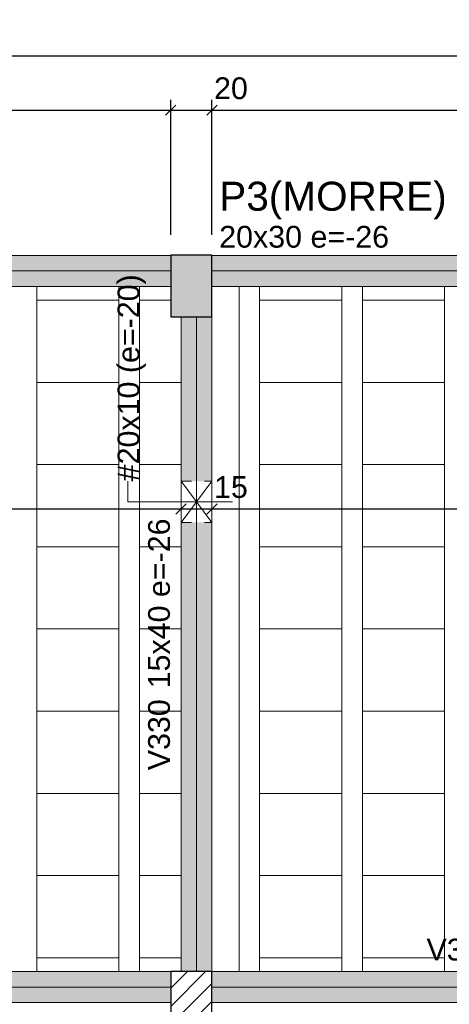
# Model space of a CAD drawing. Header units: millimetres. Extents: x 0 to 119, y 0 to 84.
# Tile 18 of 38: x 33.49 to 37.67, y 61.15 to 70.73. Entities that reach past the tile are written whole.
import ezdxf

# ---------------------------------------------------------------- set-up
doc = ezdxf.new("R2010")
doc.units = ezdxf.units.MM
doc.header["$MEASUREMENT"] = 0
doc.linetypes.add('DOT', pattern=[0.635, 0, -0.635])
doc.linetypes.add('NULL', pattern=[0])
doc.layers.get('0').update_dxf_attribs({"lineweight": 18})
for name, color, linetype, lineweight in [('FO-Aberturas', 7, 'Continuous', 5), ('FO-Cotas', 5, 'Continuous', 5), ('FO-Eixos', 5, 'Continuous', 5), ('FO-Hachura pilar que morre', 106, 'Continuous', 5), ('FO-Hachura pilar que passa', 19, 'Continuous', 5), ('FO-Hachura viga', 43, 'Continuous', 5), ('FO-Hachuras das lajes', 1, 'Continuous', 20), ('FO-Pilares', 4, 'Continuous', 30), ('FO-Textos das vigas', 7, 'Continuous', 5), ('FO-Textos dos pilares', 7, 'Continuous', 5), ('FO-Vigas', 1, 'Continuous', 20)]:
    doc.layers.add(name, color=color, linetype=linetype, lineweight=lineweight)
doc.styles.add('Arial', font='txt')
doc.dimstyles.new('UM_50.000000', dxfattribs={"dimtxt": 0.18, "dimasz": 0.1, "dimexe": 0.1, "dimexo": 0.2, "dimgap": 0, "dimtad": 1, "dimtih": 1, "dimtoh": 1, "dimdec": 1, "dimlfac": 50, "dimzin": 0, "dimdsep": 46, "dimtxsty": 'Standard', "dimcen": 0.09, "dimdle": 0.1, "dimadec": 1, "dimazin": 2, "dimtfac": 1, "dimtdec": 4, "dimtofl": 0, "dimtmove": 0, "dimatfit": 3, "dimfxl": 1, "dimtolj": 1, "dimarcsym": 0})

# ---------------------------------------------------------------- blocks, each defined once
blk = doc.blocks.new('_Oblique')
at = {"color": 0, "linetype": 'ByBlock', "lineweight": -2}
blk.add_line((-0.5, -0.5), (0.5, 0.5), dxfattribs=at)
blk = doc.blocks.new('*D10')
at = {"layer": 'Defpoints', "color": 0}
for p in [(34.9636, 69.848), (28.1536, 68.436), (34.9636, 68.436)]:
    blk.add_point(p, dxfattribs=at)
at = {"layer": 'FO-Cotas', "color": 0, "lineweight": -2}
for p, q in [((28.1536, 68.636), (28.1536, 69.948)), ((34.9636, 68.636), (34.9636, 69.948)), ((28.0536, 69.848), (35.0636, 69.848))]:
    blk.add_line(p, q, dxfattribs=at)
at = {"layer": 'FO-Cotas', "color": 0, "lineweight": -2, "xscale": 0.1, "yscale": 0.1, "zscale": 0.1, "rotation": 180}
blk.add_blockref('_Oblique', (28.1536, 69.848), dxfattribs=at)
at = {"layer": 'FO-Cotas', "color": 0, "lineweight": -2, "xscale": 0.1, "yscale": 0.1, "zscale": 0.1}
blk.add_blockref('_Oblique', (34.9636, 69.848), dxfattribs=at)
at = {"layer": 'FO-Cotas', "color": 7, "insert": (31.5586, 70.0598), "char_height": 0.2118, "attachment_point": 5, "rotation": 0.00573, "style": 'Arial'}
blk.add_mtext('\\A1;340.5', dxfattribs=at)
blk = doc.blocks.new('*D11')
at = {"layer": 'Defpoints', "color": 0}
for p in [(35.3636, 69.848), (34.9636, 68.436), (35.3636, 68.436)]:
    blk.add_point(p, dxfattribs=at)
at = {"layer": 'FO-Cotas', "color": 0, "lineweight": -2}
for p, q in [((34.9636, 68.636), (34.9636, 69.948)), ((35.3636, 68.636), (35.3636, 69.948)), ((34.8636, 69.848), (35.4636, 69.848))]:
    blk.add_line(p, q, dxfattribs=at)
at = {"layer": 'FO-Cotas', "color": 0, "lineweight": -2, "xscale": 0.1, "yscale": 0.1, "zscale": 0.1, "rotation": 180}
blk.add_blockref('_Oblique', (34.9636, 69.848), dxfattribs=at)
at = {"layer": 'FO-Cotas', "color": 0, "lineweight": -2, "xscale": 0.1, "yscale": 0.1, "zscale": 0.1}
blk.add_blockref('_Oblique', (35.3636, 69.848), dxfattribs=at)
at = {"layer": 'FO-Cotas', "color": 7, "insert": (35.5489, 70.0598), "char_height": 0.2118, "attachment_point": 5, "rotation": 0.00573, "style": 'Arial'}
blk.add_mtext('\\A1;20', dxfattribs=at)
blk = doc.blocks.new('*D12')
at = {"layer": 'Defpoints', "color": 0}
for p in [(41.9926, 69.848), (35.3636, 68.436), (41.9926, 68.436)]:
    blk.add_point(p, dxfattribs=at)
at = {"layer": 'FO-Cotas', "color": 0, "lineweight": -2}
for p, q in [((35.3636, 68.636), (35.3636, 69.948)), ((41.9926, 68.636), (41.9926, 69.948)), ((35.2636, 69.848), (42.0926, 69.848))]:
    blk.add_line(p, q, dxfattribs=at)
at = {"layer": 'FO-Cotas', "color": 0, "lineweight": -2, "xscale": 0.1, "yscale": 0.1, "zscale": 0.1, "rotation": 180}
blk.add_blockref('_Oblique', (35.3636, 69.848), dxfattribs=at)
at = {"layer": 'FO-Cotas', "color": 0, "lineweight": -2, "xscale": 0.1, "yscale": 0.1, "zscale": 0.1}
blk.add_blockref('_Oblique', (41.9926, 69.848), dxfattribs=at)
at = {"layer": 'FO-Cotas', "color": 7, "insert": (38.6781, 70.0598), "char_height": 0.2118, "attachment_point": 5, "rotation": 0.00573, "style": 'Arial'}
blk.add_mtext('\\A1;331.5', dxfattribs=at)
blk = doc.blocks.new('*D32')
at = {"layer": 'Defpoints', "color": 0}
for p in [(49.4502, 70.3775), (49.4502, 68.4332), (15.3102, 60.175)]:
    blk.add_point(p, dxfattribs=at)
at = {"layer": 'FO-Cotas', "color": 0, "lineweight": -2}
for p, q in [((15.3102, 60.375), (15.3102, 70.4775)), ((49.4502, 68.6332), (49.4502, 70.4775)), ((15.2102, 70.3775), (49.5502, 70.3775))]:
    blk.add_line(p, q, dxfattribs=at)
at = {"layer": 'FO-Cotas', "color": 0, "lineweight": -2, "xscale": 0.1, "yscale": 0.1, "zscale": 0.1, "rotation": 180}
blk.add_blockref('_Oblique', (15.3102, 70.3775), dxfattribs=at)
at = {"layer": 'FO-Cotas', "color": 0, "lineweight": -2, "xscale": 0.1, "yscale": 0.1, "zscale": 0.1}
blk.add_blockref('_Oblique', (49.4502, 70.3775), dxfattribs=at)
at = {"layer": 'FO-Cotas', "color": 7, "insert": (32.3802, 70.5893), "char_height": 0.2118, "attachment_point": 5, "rotation": 0.00573, "style": 'Arial'}
blk.add_mtext('\\A1;1707', dxfattribs=at)
blk = doc.blocks.new('*D137')
at = {"layer": 'Defpoints', "color": 0}
for p in [(28.0536, 65.9672), (35.0636, 65.9672), (35.0636, 65.9672)]:
    blk.add_point(p, dxfattribs=at)
at = {"layer": 'FO-Cotas', "color": 0, "lineweight": -2}
blk.add_line((27.9536, 65.9672), (35.1636, 65.9672), dxfattribs=at)
at = {"layer": 'FO-Cotas', "color": 0, "lineweight": -2, "xscale": 0.1, "yscale": 0.1, "zscale": 0.1, "rotation": 180}
blk.add_blockref('_Oblique', (28.0536, 65.9672), dxfattribs=at)
at = {"layer": 'FO-Cotas', "color": 0, "lineweight": -2, "xscale": 0.1, "yscale": 0.1, "zscale": 0.1}
blk.add_blockref('_Oblique', (35.0636, 65.9672), dxfattribs=at)
at = {"layer": 'FO-Cotas', "color": 7, "insert": (31.5586, 66.179), "char_height": 0.2118, "attachment_point": 5, "rotation": 0.00573, "style": 'Arial'}
blk.add_mtext('\\A1;350.5', dxfattribs=at)
blk = doc.blocks.new('*D138')
at = {"layer": 'Defpoints', "color": 0}
for p in [(35.0636, 65.9672), (35.3636, 65.9672), (35.3636, 65.9672)]:
    blk.add_point(p, dxfattribs=at)
at = {"layer": 'FO-Cotas', "color": 0, "lineweight": -2}
blk.add_line((34.9636, 65.9672), (35.4636, 65.9672), dxfattribs=at)
at = {"layer": 'FO-Cotas', "color": 0, "lineweight": -2, "xscale": 0.1, "yscale": 0.1, "zscale": 0.1, "rotation": 180}
blk.add_blockref('_Oblique', (35.0636, 65.9672), dxfattribs=at)
at = {"layer": 'FO-Cotas', "color": 0, "lineweight": -2, "xscale": 0.1, "yscale": 0.1, "zscale": 0.1}
blk.add_blockref('_Oblique', (35.3636, 65.9672), dxfattribs=at)
at = {"layer": 'FO-Cotas', "color": 7, "insert": (35.5489, 66.179), "char_height": 0.2118, "attachment_point": 5, "rotation": 0.00573, "style": 'Arial'}
blk.add_mtext('\\A1;15', dxfattribs=at)
blk = doc.blocks.new('*D139')
at = {"layer": 'Defpoints', "color": 0}
for p in [(35.3636, 65.9672), (42.0926, 65.9672), (42.0926, 65.9672)]:
    blk.add_point(p, dxfattribs=at)
at = {"layer": 'FO-Cotas', "color": 0, "lineweight": -2}
blk.add_line((35.2636, 65.9672), (42.1926, 65.9672), dxfattribs=at)
at = {"layer": 'FO-Cotas', "color": 0, "lineweight": -2, "xscale": 0.1, "yscale": 0.1, "zscale": 0.1, "rotation": 180}
blk.add_blockref('_Oblique', (35.3636, 65.9672), dxfattribs=at)
at = {"layer": 'FO-Cotas', "color": 0, "lineweight": -2, "xscale": 0.1, "yscale": 0.1, "zscale": 0.1}
blk.add_blockref('_Oblique', (42.0926, 65.9672), dxfattribs=at)
at = {"layer": 'FO-Cotas', "color": 7, "insert": (38.7281, 66.179), "char_height": 0.2118, "attachment_point": 5, "rotation": 0.00573, "style": 'Arial'}
blk.add_mtext('\\A1;336.5', dxfattribs=at)

msp = doc.modelspace()

# ---------------------------------------------------------------- hatches: boundary and pattern name
at = {"layer": 'FO-Hachura pilar que morre', "linetype": 'Continuous'}
msp.add_hatch(color=106, dxfattribs=at).paths.add_polyline_path([(34.9636, 67.836), (35.1636, 67.836), (35.3636, 67.836), (35.3636, 68.136), (35.3636, 68.436), (35.1636, 68.436), (34.9636, 68.436), (34.9636, 68.136)])
at = {"layer": 'FO-Hachura pilar que passa', "linetype": 'Continuous'}
h = msp.add_hatch(dxfattribs=at)
h.set_pattern_fill('ANSI31', color=19, style=0)
h.paths.add_polyline_path([(34.9636, 60.8644), (35.1636, 60.8644), (35.3636, 60.8644), (35.3636, 61.1644), (35.3636, 61.4644), (35.1636, 61.4644), (34.9636, 61.4644), (34.9636, 61.1644)])
at = {"layer": 'FO-Hachura viga', "linetype": 'Continuous'}
for points in [[(34.9638, 68.4332), (34.9638, 68.4332), (32.1038, 68.4332), (32.1038, 68.1332), (34.9638, 68.1332), (34.9638, 68.4332)], [(41.9926, 68.4332), (41.9926, 68.4332), (35.3638, 68.4332), (35.3638, 68.1332), (41.9926, 68.1332), (41.9926, 68.4332)], [(35.3638, 67.836), (35.3638, 67.836), (35.0638, 67.836), (35.0638, 66.236), (35.3638, 66.236), (35.3638, 67.836)], [(35.3636, 65.836), (35.3636, 65.836), (35.0638, 65.836), (35.0638, 61.4644), (35.3636, 61.4644), (35.3636, 65.836)], [(34.9638, 61.4644), (34.9638, 61.4644), (28.1538, 61.4644), (28.1538, 61.1644), (34.9638, 61.1644), (34.9638, 61.4644)], [(41.9926, 61.4644), (41.9926, 61.4644), (35.3638, 61.4644), (35.3638, 61.1644), (41.9926, 61.1644), (41.9926, 61.4644)]]:
    msp.add_hatch(color=43, dxfattribs=at).paths.add_polyline_path(points)

# ---------------------------------------------------------------- linework, layer by layer
at = {"layer": 'FO-Aberturas'}
for p, q in [((34.5456, 66.0362), (34.5456, 66.2362)), ((35.0636, 66.236), (35.2136, 66.036)), ((35.3636, 66.236), (35.2136, 66.036)), ((34.8636, 66.0362), (34.5456, 66.0362)), ((35.2136, 66.036), (34.8636, 66.036)), ((35.0636, 65.836), (35.2136, 66.036)), ((35.2136, 66.036), (35.5636, 66.036)), ((35.3636, 65.836), (35.2136, 66.036))]:
    msp.add_line(p, q, dxfattribs=at)
at = {"layer": 'FO-Eixos'}
for p, q in [((32.1036, 68.2832), (34.9636, 68.2832)), ((35.3636, 68.2832), (41.9926, 68.2832)), ((35.2136, 66.036), (35.2136, 67.836)), ((35.2136, 61.4644), (35.2136, 66.036)), ((28.1536, 61.3144), (34.9636, 61.3144)), ((35.3636, 61.3144), (41.9926, 61.3144))]:
    msp.add_line(p, q, dxfattribs=at)
for points in [[(34.4586, 67.1992), (34.4586, 67.9992), (33.6586, 67.9992), (33.6586, 67.1992), (34.4586, 67.1992)], [(36.6276, 67.1992), (36.6276, 67.9992), (35.8276, 67.9992), (35.8276, 67.1992), (36.6276, 67.1992)], [(37.6276, 67.1992), (37.6276, 67.9992), (36.8286, 67.9992), (36.8286, 67.1992), (37.6276, 67.1992)], [(34.4586, 66.3992), (34.4586, 67.1992), (33.6586, 67.1992), (33.6586, 66.3992), (34.4586, 66.3992)], [(36.6276, 66.3992), (36.6276, 67.1992), (35.8276, 67.1992), (35.8276, 66.3992), (36.6276, 66.3992)], [(37.6276, 66.3992), (37.6276, 67.1992), (36.8286, 67.1992), (36.8286, 66.3992), (37.6276, 66.3992)], [(34.4586, 65.5992), (34.4586, 66.3992), (33.6586, 66.3992), (33.6586, 65.5992), (34.4586, 65.5992)], [(36.6276, 65.5992), (36.6276, 66.3992), (35.8276, 66.3992), (35.8276, 65.5992), (36.6276, 65.5992)], [(37.6276, 65.5992), (37.6276, 66.3992), (36.8286, 66.3992), (36.8286, 65.5992), (37.6276, 65.5992)], [(34.4586, 64.7992), (34.4586, 65.5992), (33.6586, 65.5992), (33.6586, 64.7992), (34.4586, 64.7992)], [(36.6276, 64.7992), (36.6276, 65.5992), (35.8276, 65.5992), (35.8276, 64.7992), (36.6276, 64.7992)], [(37.6276, 64.7992), (37.6276, 65.5992), (36.8286, 65.5992), (36.8286, 64.7992), (37.6276, 64.7992)], [(34.4586, 63.9992), (34.4586, 64.7992), (33.6586, 64.7992), (33.6586, 63.9992), (34.4586, 63.9992)], [(36.6276, 63.9992), (36.6276, 64.7992), (35.8276, 64.7992), (35.8276, 63.9992), (36.6276, 63.9992)], [(37.6276, 63.9992), (37.6276, 64.7992), (36.8286, 64.7992), (36.8286, 63.9992), (37.6276, 63.9992)], [(34.4586, 63.1992), (34.4586, 63.9992), (33.6586, 63.9992), (33.6586, 63.1992), (34.4586, 63.1992)], [(36.6276, 63.1992), (36.6276, 63.9992), (35.8276, 63.9992), (35.8276, 63.1992), (36.6276, 63.1992)], [(37.6276, 63.1992), (37.6276, 63.9992), (36.8286, 63.9992), (36.8286, 63.1992), (37.6276, 63.1992)], [(34.4586, 62.3992), (34.4586, 63.1992), (33.6586, 63.1992), (33.6586, 62.3992), (34.4586, 62.3992)], [(36.6276, 62.3992), (36.6276, 63.1992), (35.8276, 63.1992), (35.8276, 62.3992), (36.6276, 62.3992)], [(37.6276, 62.3992), (37.6276, 63.1992), (36.8286, 63.1992), (36.8286, 62.3992), (37.6276, 62.3992)], [(34.4586, 61.5992), (34.4586, 62.3992), (33.6586, 62.3992), (33.6586, 61.5992), (34.4586, 61.5992)], [(36.6276, 61.5992), (36.6276, 62.3992), (35.8276, 62.3992), (35.8276, 61.5992), (36.6276, 61.5992)], [(37.6276, 61.5992), (37.6276, 62.3992), (36.8286, 62.3992), (36.8286, 61.5992), (37.6276, 61.5992)]]:
    msp.add_lwpolyline(points, close=True, dxfattribs=at)
for points in [[(34.9636, 67.9992), (34.6586, 67.9992), (34.6586, 67.1992), (35.0636, 67.1992)], [(35.0636, 67.1992), (34.6586, 67.1992), (34.6586, 66.3992), (35.0636, 66.3992)], [(35.0636, 66.3992), (34.6586, 66.3992), (34.6586, 65.5992), (35.0636, 65.5992)], [(35.0636, 65.5992), (34.6586, 65.5992), (34.6586, 64.7992), (35.0636, 64.7992)], [(35.0636, 64.7992), (34.6586, 64.7992), (34.6586, 63.9992), (35.0636, 63.9992)], [(35.0636, 63.9992), (34.6586, 63.9992), (34.6586, 63.1992), (35.0636, 63.1992)], [(35.0636, 63.1992), (34.6586, 63.1992), (34.6586, 62.3992), (35.0636, 62.3992)], [(35.0636, 62.3992), (34.6586, 62.3992), (34.6586, 61.5992), (35.0636, 61.5992)]]:
    msp.add_lwpolyline(points, dxfattribs=at)
at = {"layer": 'FO-Hachuras das lajes'}
for p, q in [((33.6586, 67.8362), (33.6586, 68.1332)), ((34.4586, 67.8362), (34.4586, 68.1332)), ((34.6586, 67.8362), (34.6586, 68.1332)), ((35.6276, 67.8362), (35.6276, 68.1332)), ((35.8276, 67.8362), (35.8276, 68.1332)), ((36.6276, 67.8362), (36.6276, 68.1332)), ((36.8286, 67.8362), (36.8286, 68.1332)), ((37.6276, 67.8362), (37.6276, 68.1332)), ((33.6586, 61.4642), (33.6586, 67.8362)), ((34.4586, 61.4642), (34.4586, 67.8362)), ((34.6586, 61.4642), (34.6586, 67.8362)), ((35.6276, 61.4642), (35.6276, 67.8362)), ((35.8276, 61.4642), (35.8276, 67.8362)), ((36.6276, 61.4642), (36.6276, 67.8362)), ((36.8286, 61.4642), (36.8286, 67.8362)), ((37.6276, 61.4642), (37.6276, 67.8362))]:
    msp.add_line(p, q, dxfattribs=at)
at = {"layer": 'FO-Pilares'}
for points in [[(34.9636, 67.836), (35.1636, 67.836), (35.3636, 67.836), (35.3636, 68.136), (35.3636, 68.436), (35.1636, 68.436), (34.9636, 68.436), (34.9636, 68.136), (34.9636, 67.836)], [(34.9636, 60.8644), (35.1636, 60.8644), (35.3636, 60.8644), (35.3636, 61.1644), (35.3636, 61.4644), (35.1636, 61.4644), (34.9636, 61.4644), (34.9636, 61.1644), (34.9636, 60.8644)]]:
    msp.add_lwpolyline(points, close=True, dxfattribs=at)
at = {"layer": 'FO-Vigas'}
for p, q in [((32.1036, 68.4332), (34.9636, 68.4332)), ((35.3636, 68.4332), (41.9926, 68.4332)), ((32.1036, 68.1332), (34.9636, 68.1332)), ((35.3636, 68.1332), (41.9926, 68.1332)), ((35.0636, 66.036), (35.0636, 67.836)), ((35.3636, 66.036), (35.3636, 67.836)), ((35.0636, 61.4644), (35.0636, 66.036)), ((35.3636, 61.4644), (35.3636, 66.036)), ((28.1536, 61.4644), (34.9636, 61.4644)), ((35.3636, 61.4644), (41.9926, 61.4644)), ((28.1536, 61.1644), (34.9636, 61.1644)), ((35.3636, 61.1644), (41.9926, 61.1644))]:
    msp.add_line(p, q, dxfattribs=at)
at = {"layer": 'FO-Vigas', "linetype": 'DOT', "ltscale": 0.2}
for p, q in [((35.0636, 66.236), (35.3636, 66.236)), ((35.0636, 65.836), (35.3636, 65.836))]:
    msp.add_line(p, q, dxfattribs=at)

# ---------------------------------------------------------------- texts
at = {"layer": 'FO-Textos das vigas', "linetype": 'NULL', "char_height": 0.2118, "rotation": 90.00021, "line_spacing_factor": 0.798, "style": 'Arial'}
for s, insert, width, attachment_point in [('#20x10 (e=-20)', (34.7216, 66.2362), 3.949834, 7), ('15x40 e=-26', (34.9577, 64.2212), 3.240977, 7), ('V330', (34.9577, 64.1152), 1.354561, 9)]:
    msp.add_mtext(s, dxfattribs=dict(at, insert=insert, width=width, attachment_point=attachment_point))
at = {"layer": 'FO-Textos das vigas', "linetype": 'NULL', "insert": (38.1426, 61.5701), "char_height": 0.2118, "width": 1.354561, "attachment_point": 9, "line_spacing_factor": 0.798, "style": 'Arial'}
msp.add_mtext('V304', dxfattribs=at)
at = {"layer": 'FO-Textos dos pilares', "linetype": 'NULL', "attachment_point": 7, "line_spacing_factor": 0.798, "style": 'Arial'}
for s, insert, char_height, width in [('P3(MORRE)', (35.4346, 68.7842), 0.2824, 4.376836), ('20x30 e=-26', (35.4346, 68.5071), 0.2118, 3.240977)]:
    msp.add_mtext(s, dxfattribs=dict(at, insert=insert, char_height=char_height, width=width))

# ---------------------------------------------------------------- dimensions: what is measured, and where the dimension line sits
at = {"layer": 'FO-Cotas'}
for base, p1, p2, override, picture, middle, turn in [((49.4502, 70.3775), (15.3102, 60.175), (49.4502, 68.4332), {"dimtxt": 0.2118, "dimasz": 0.1, "dimexe": 0.1, "dimexo": 0.2, "dimtad": 1, "dimtih": 0, "dimtoh": 0, "dimdec": 1, "dimlfac": 50, "dimzin": 8, "dimtxsty": 'Arial', "dimblk": 'Oblique', "dimblk1": 'Oblique', "dimblk2": 'Oblique', "dimsah": 1, "dimdle": 0.1, "dimse1": 0, "dimse2": 0, "dimclrt": 7, "dimadec": 1, "dimazin": 3, "dimtmove": 2, "dimldrblk": 'Oblique'}, '*D32', (32.3802, 70.5893), 0.00573), ((34.9636, 69.848), (28.1536, 68.436), (34.9636, 68.436), {"dimtxt": 0.2118, "dimasz": 0.1, "dimexe": 0.1, "dimexo": 0.2, "dimtad": 1, "dimtih": 0, "dimtoh": 0, "dimdec": 1, "dimlfac": 50, "dimzin": 8, "dimtxsty": 'Arial', "dimblk": 'Oblique', "dimblk1": 'Oblique', "dimblk2": 'Oblique', "dimsah": 1, "dimdle": 0.1, "dimse1": 0, "dimse2": 0, "dimclrt": 7, "dimadec": 1, "dimazin": 3, "dimtmove": 2, "dimldrblk": 'Oblique'}, '*D10', (31.5586, 70.0598), 0.00573), ((35.3636, 69.848), (34.9636, 68.436), (35.3636, 68.436), {"dimtxt": 0.2118, "dimasz": 0.1, "dimexe": 0.1, "dimexo": 0.2, "dimtad": 1, "dimtih": 0, "dimtoh": 0, "dimdec": 1, "dimlfac": 50, "dimzin": 8, "dimtxsty": 'Arial', "dimblk": 'Oblique', "dimblk1": 'Oblique', "dimblk2": 'Oblique', "dimsah": 1, "dimdle": 0.1, "dimse1": 0, "dimse2": 0, "dimclrt": 7, "dimadec": 1, "dimazin": 3, "dimtmove": 2, "dimldrblk": 'Oblique'}, '*D11', (35.5489, 70.0598), 0.00573), ((41.9926090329, 69.8480077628), (35.3636090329, 68.4360077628), (41.9926090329, 68.4360077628), {"dimtxt": 0.2118, "dimasz": 0.1, "dimexe": 0.1, "dimexo": 0.2, "dimtad": 1, "dimtih": 0, "dimtoh": 0, "dimdec": 1, "dimlfac": 50, "dimzin": 8, "dimtxsty": 'Arial', "dimblk": 'Oblique', "dimblk1": 'Oblique', "dimblk2": 'Oblique', "dimsah": 1, "dimdle": 0.1, "dimse1": 0, "dimse2": 0, "dimclrt": 7, "dimadec": 1, "dimazin": 3, "dimtmove": 2, "dimldrblk": 'Oblique'}, '*D12', (38.6781090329, 70.0598077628), 0.005729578), ((35.0636, 65.9672), (28.0536, 65.9672), (35.0636, 65.9672), {"dimtxt": 0.2118, "dimasz": 0.1, "dimexe": 0.1, "dimexo": 0.2, "dimtad": 1, "dimtih": 0, "dimtoh": 0, "dimdec": 1, "dimlfac": 50, "dimzin": 8, "dimtxsty": 'Arial', "dimblk": 'Oblique', "dimblk1": 'Oblique', "dimblk2": 'Oblique', "dimsah": 1, "dimdle": 0.1, "dimse1": 1, "dimse2": 1, "dimclrt": 7, "dimadec": 1, "dimazin": 3, "dimtmove": 2, "dimldrblk": 'Oblique'}, '*D137', (31.5586, 66.179), 0.00573), ((35.3636, 65.9672), (35.0636, 65.9672), (35.3636, 65.9672), {"dimtxt": 0.2118, "dimasz": 0.1, "dimexe": 0.1, "dimexo": 0.2, "dimtad": 1, "dimtih": 0, "dimtoh": 0, "dimdec": 1, "dimlfac": 50, "dimzin": 8, "dimtxsty": 'Arial', "dimblk": 'Oblique', "dimblk1": 'Oblique', "dimblk2": 'Oblique', "dimsah": 1, "dimdle": 0.1, "dimse1": 1, "dimse2": 1, "dimclrt": 7, "dimadec": 1, "dimazin": 3, "dimtmove": 2, "dimldrblk": 'Oblique'}, '*D138', (35.5489, 66.179), 0.00573), ((42.0926090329, 65.9672077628), (35.3636090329, 65.9672077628), (42.0926090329, 65.9672077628), {"dimtxt": 0.2118, "dimasz": 0.1, "dimexe": 0.1, "dimexo": 0.2, "dimtad": 1, "dimtih": 0, "dimtoh": 0, "dimdec": 1, "dimlfac": 50, "dimzin": 8, "dimtxsty": 'Arial', "dimblk": 'Oblique', "dimblk1": 'Oblique', "dimblk2": 'Oblique', "dimsah": 1, "dimdle": 0.1, "dimse1": 1, "dimse2": 1, "dimclrt": 7, "dimadec": 1, "dimazin": 3, "dimtmove": 2, "dimldrblk": 'Oblique'}, '*D139', (38.7281090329, 66.1790077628), 0.005729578)]:
    dim = msp.add_linear_dim(base=base, p1=p1, p2=p2, dimstyle='UM_50.000000', override=override, dxfattribs=at)
    dim.commit()
    dim.dimension.update_dxf_attribs({"geometry": picture, "text_midpoint": middle, "dimtype": 160, "text_rotation": turn})

doc.saveas('drawing.dxf')
